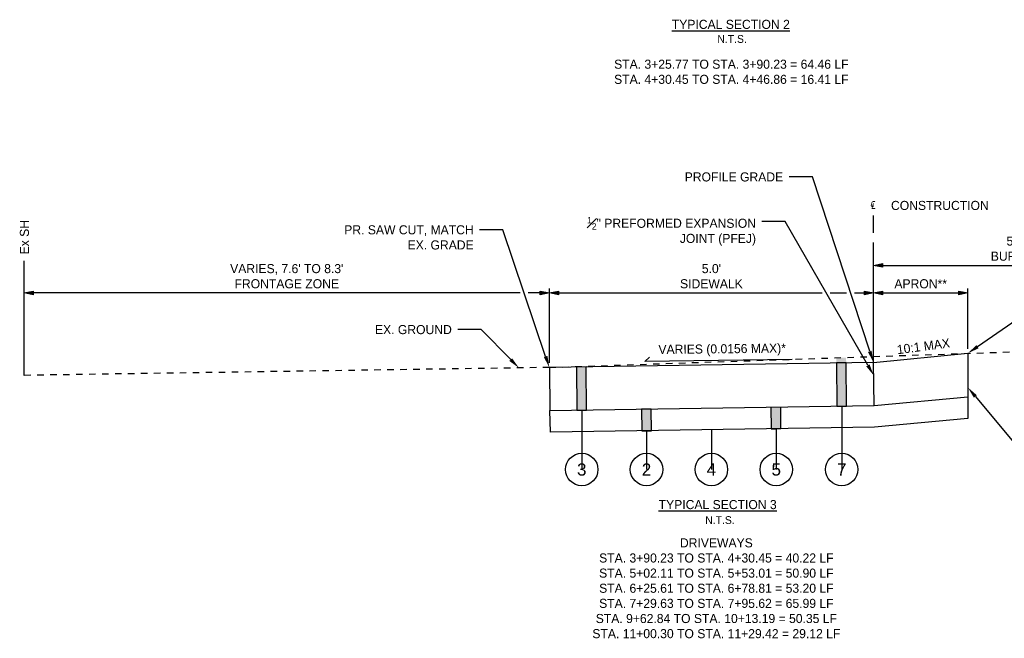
# Model space of a CAD drawing. Header units: feet. Extents: x -648 to -547, y 296 to 316.
# Tile 1 of 3: x -648 to -632, y 296 to 306. Entities that reach past the tile are written whole.
import ezdxf
from ezdxf import colors
from ezdxf.entities.mleader import LeaderData, LeaderLine
from ezdxf.enums import TextEntityAlignment as Align
from ezdxf.math import Vec2, Vec3

# ---------------------------------------------------------------- set-up
doc = ezdxf.new("R2010")
doc.units = ezdxf.units.FT
doc.header["$MEASUREMENT"] = 0
for name, pattern in [('CL', [2, 0.3, -0.15, 1.4, -0.15]), ('cl10', [50, 2.5, -2.5, 40, -2.5, 2.5]), ('OhDOT_USTN2', [0.11, 0.069, -0.041])]:
    doc.linetypes.add(name, pattern=pattern)
for name, color, linetype in [('CL_P_Construction', 7, 'cl10'), ('PV_P_Walk', 231, 'Continuous'), ('RW_X_Right_of_Way', 7, 'Continuous'), ('SH_Text', 7, 'Continuous'), ('XS_P_Finished_Grade', 3, 'Continuous'), ('XS_P_Subgrade', 4, 'Continuous'), ('XS_X_Ground_Line', 3, 'OhDOT_USTN2')]:
    doc.layers.add(name, color=color, linetype=linetype)
doc.styles.add('Slanted-Normal', font='font31.shx', dxfattribs={"height": 0.14})
doc.styles.get("Standard").update_dxf_attribs({"font": 'arial.ttf'})
doc.styles.add('Straight-Normal', font='font30.shx', dxfattribs={"height": 0.14})
doc.dimstyles.new('Dec-2  Slanted', dxfattribs={"dimtxt": 0.14, "dimasz": 0.14, "dimexe": 0.07, "dimexo": 0.07, "dimgap": 0.07, "dimtad": 1, "dimzin": 3, "dimdsep": 46, "dimtxsty": 'Slanted-Normal', "dimblk": 'Dim1', "dimcen": 0, "dimclrd": 95, "dimclre": 95, "dimclrt": 7, "dimazin": 3, "dimtfac": 1, "dimtix": 1, "dimtofl": 0, "dimtmove": 1, "dimatfit": 3, "dimldrblk": 'Dim1', "dimfxl": 1, "dimtolj": 1, "dimtzin": 0, "dimlwd": -1, "dimlwe": -1, "dimarcsym": 0})

# ---------------------------------------------------------------- blocks, each defined once
blk = doc.blocks.new('Dim1')
h = blk.add_hatch(color=4)
h.dxf.hatch_style = 1
h.paths.add_polyline_path([(0, 0), (-1, -0.2), (-1, 0.2)])
at = {"color": 4}
blk.add_lwpolyline([(0, 0), (-1, -0.2), (-1, 0.2), (0, 0)], dxfattribs=at)
blk = doc.blocks.new('*D884')
at = {"layer": 'Defpoints', "color": 0, "transparency": 16777216}
for p in [(-634.39, 301.325), (-634.39, 301.325), (-639.389, 300.175)]:
    blk.add_point(p, dxfattribs=at)
at = {"layer": 'SH_Text', "color": 95, "linetype": 'Continuous', "transparency": 16777216}
for p, q in [((-639.389, 300.245), (-639.389, 301.395)), ((-639.249, 301.325), (-635.18, 301.325)), ((-635.055, 301.325), (-634.805, 301.325)), ((-634.68, 301.325), (-634.53, 301.325))]:
    blk.add_line(p, q, dxfattribs=at)
at = {"layer": 'SH_Text', "color": 95, "transparency": 16777216, "xscale": 0.14, "yscale": 0.14, "zscale": 0.14, "rotation": 180}
blk.add_blockref('Dim1', (-639.389, 301.325), dxfattribs=at)
at = {"layer": 'SH_Text', "color": 95, "transparency": 16777216, "xscale": 0.14, "yscale": 0.14, "zscale": 0.14}
blk.add_blockref('Dim1', (-634.39, 301.325), dxfattribs=at)
at = {"layer": 'SH_Text', "color": 7, "transparency": 16777216, "insert": (-636.889, 301.582), "char_height": 0.14, "attachment_point": 5, "style": 'Slanted-Normal'}
blk.add_mtext("\\A1;5.0'\\PSIDEWALK", dxfattribs=at)
blk = doc.blocks.new('_TagCircle')
at = {"color": 0, "linetype": 'ByBlock', "lineweight": -2, "transparency": 16777216}
blk.add_circle((0, 0), 0.125, dxfattribs=at)
at = {"layer": 'SH_Text', "color": 0, "transparency": 16777216}
blk.add_attdef('TAGNUMBER', text='', height=0.09375, dxfattribs=at).set_placement((0, -0.046875), align=Align.CENTER)
blk = doc.blocks.new('_None')
blk = doc.blocks.new('*D885')
at = {"layer": 'Defpoints', "color": 0, "transparency": 16777216}
for p in [(-634.39, 301.325), (-632.933, 301.325), (-632.933, 300.393)]:
    blk.add_point(p, dxfattribs=at)
at = {"layer": 'SH_Text', "color": 95, "linetype": 'Continuous', "transparency": 16777216}
for p, q in [((-634.25, 301.325), (-633.073, 301.325)), ((-632.933, 300.463), (-632.933, 301.395))]:
    blk.add_line(p, q, dxfattribs=at)
at = {"layer": 'SH_Text', "color": 95, "transparency": 16777216, "xscale": 0.14, "yscale": 0.14, "zscale": 0.14, "rotation": 180}
blk.add_blockref('Dim1', (-634.39, 301.325), dxfattribs=at)
at = {"layer": 'SH_Text', "color": 95, "transparency": 16777216, "xscale": 0.14, "yscale": 0.14, "zscale": 0.14}
blk.add_blockref('Dim1', (-632.933, 301.325), dxfattribs=at)
at = {"layer": 'SH_Text', "color": 7, "transparency": 16777216, "insert": (-633.661, 301.465), "char_height": 0.14, "width": 0.72725, "attachment_point": 5, "style": 'Slanted-Normal'}
blk.add_mtext('\\A1;APRON**', dxfattribs=at)
blk = doc.blocks.new('*D888')
at = {"layer": 'Defpoints', "color": 0, "transparency": 16777216}
for p in [(-647.489, 301.325), (-647.489, 301.325), (-639.389, 300.175)]:
    blk.add_point(p, dxfattribs=at)
at = {"layer": 'SH_Text', "color": 95, "linetype": 'Continuous', "transparency": 16777216}
for p, q in [((-639.84, 301.325), (-647.349, 301.325)), ((-639.529, 301.325), (-639.715, 301.325)), ((-639.389, 300.245), (-639.389, 301.395))]:
    blk.add_line(p, q, dxfattribs=at)
at = {"layer": 'SH_Text', "color": 95, "transparency": 16777216, "xscale": 0.14, "yscale": 0.14, "zscale": 0.14, "rotation": 180}
blk.add_blockref('Dim1', (-647.489, 301.325), dxfattribs=at)
at = {"layer": 'SH_Text', "color": 95, "transparency": 16777216, "xscale": 0.14, "yscale": 0.14, "zscale": 0.14}
blk.add_blockref('Dim1', (-639.389, 301.325), dxfattribs=at)
at = {"layer": 'SH_Text', "color": 7, "transparency": 16777216, "insert": (-643.439, 301.582), "char_height": 0.14, "attachment_point": 5, "style": 'Slanted-Normal'}
blk.add_mtext("\\A1;VARIES, 7.6' TO 8.3'\\PFRONTAGE ZONE", dxfattribs=at)
blk = doc.blocks.new('*D893')
at = {"layer": 'Defpoints', "color": 0, "transparency": 16777216}
for p in [(-629.448, 301.75), (-629.448, 300.599), (-634.39, 300.253)]:
    blk.add_point(p, dxfattribs=at)
at = {"layer": 'SH_Text', "color": 95, "linetype": 'Continuous', "transparency": 16777216}
for p, q in [((-634.39, 300.323), (-634.39, 301.82)), ((-629.448, 300.669), (-629.448, 301.82)), ((-634.25, 301.75), (-631.045, 301.75)), ((-630.92, 301.75), (-629.588, 301.75))]:
    blk.add_line(p, q, dxfattribs=at)
at = {"layer": 'SH_Text', "color": 95, "transparency": 16777216, "xscale": 0.14, "yscale": 0.14, "zscale": 0.14, "rotation": 180}
blk.add_blockref('Dim1', (-634.39, 301.75), dxfattribs=at)
at = {"layer": 'SH_Text', "color": 95, "transparency": 16777216, "xscale": 0.14, "yscale": 0.14, "zscale": 0.14}
blk.add_blockref('Dim1', (-629.448, 301.75), dxfattribs=at)
at = {"layer": 'SH_Text', "color": 7, "transparency": 16777216, "insert": (-631.919, 302.007), "char_height": 0.14, "attachment_point": 5, "style": 'Slanted-Normal'}
blk.add_mtext("\\A1;5.0' (TYP)\\PBUFFER ZONE", dxfattribs=at)

msp = doc.modelspace()

# ---------------------------------------------------------------- hatches: boundary and pattern name
at = {"layer": 'SH_Text'}
h = msp.add_hatch(color=256, dxfattribs=at)
h.dxf.hatch_style = 1
h.paths.add_polyline_path([(-634.811, 300.328), (-634.961, 300.326), (-634.954, 299.578), (-634.879, 299.579), (-634.804, 299.58)])
h = msp.add_hatch(color=256, dxfattribs=at)
h.dxf.hatch_style = 1
h.paths.add_polyline_path([(-638.821, 300.184), (-638.971, 300.182), (-638.964, 299.515), (-638.889, 299.516), (-638.814, 299.517)])
h = msp.add_hatch(color=256, dxfattribs=at)
h.dxf.hatch_style = 1
h.paths.add_polyline_path([(-637.817, 299.533), (-637.967, 299.531), (-637.964, 299.197), (-637.889, 299.198), (-637.814, 299.2)])
h = msp.add_hatch(color=256, dxfattribs=at)
h.dxf.hatch_style = 1
h.paths.add_polyline_path([(-635.819, 299.564), (-635.97, 299.562), (-635.966, 299.228), (-635.891, 299.23), (-635.816, 299.231)])

# ---------------------------------------------------------------- linework, layer by layer
at = {"layer": 'CL_P_Construction', "linetype": 'CL'}
msp.add_lwpolyline([(-634.39, 300.253), (-634.39, 302.518)], dxfattribs=at)
at = {"layer": 'PV_P_Walk'}
msp.add_lwpolyline([(-639.379, 299.509), (-634.379, 299.587), (-634.39, 300.253), (-639.389, 300.175)], close=True, dxfattribs=at)
at = {"layer": 'RW_X_Right_of_Way'}
msp.add_lwpolyline([(-647.489, 300.053), (-647.489, 301.82)], dxfattribs=at)
at = {"layer": 'SH_Text'}
for points in [[(-635.644, 300.298), (-637.918, 300.267), (-637.844, 300.335)], [(-638.814, 299.517), (-638.821, 300.184), (-638.971, 300.182), (-638.964, 299.515), (-638.889, 299.516), (-638.814, 299.517)], [(-634.804, 299.579), (-634.811, 300.247), (-634.961, 300.244), (-634.954, 299.578), (-634.879, 299.579), (-634.804, 299.58)], [(-637.814, 299.199), (-637.817, 299.533), (-637.967, 299.531), (-637.964, 299.197), (-637.889, 299.198), (-637.814, 299.2)], [(-635.97, 299.562), (-635.966, 299.228), (-635.891, 299.23), (-635.816, 299.231)], [(-635.816, 299.23), (-635.819, 299.564)]]:
    msp.add_lwpolyline(points, dxfattribs=at)
at = {"layer": 'XS_P_Finished_Grade'}
for points in [[(-634.39, 300.253), (-632.933, 300.393)], [(-632.933, 300.393), (-632.933, 299.723)], [(-634.379, 299.587), (-632.933, 299.723)]]:
    msp.add_lwpolyline(points, dxfattribs=at)
at = {"layer": 'XS_P_Subgrade'}
for points in [[(-634.379, 299.587), (-632.933, 299.723), (-632.933, 299.389), (-634.374, 299.253)], [(-634.374, 299.253), (-639.373, 299.175), (-639.379, 299.509), (-634.379, 299.587)]]:
    msp.add_lwpolyline(points, dxfattribs=at)
at = {"layer": 'XS_X_Ground_Line'}
for points in [[(-639.389, 300.175), (-629.195, 300.519)], [(-639.389, 300.175), (-647.489, 300.053)]]:
    msp.add_lwpolyline(points, dxfattribs=at)

# ---------------------------------------------------------------- texts
at = {"layer": 'SH_Text', "attachment_point": 1, "style": 'Slanted-Normal'}
for s, insert, char_height, width in [('\\pxqc;{\\LTYPICAL SECTION 2 }', (-638.108, 305.537), 0.14, 3.03685), ('\\pxqc;N.T.S.', (-637.894, 305.302), 0.12, 2.64763), ('\\pxqc;\\PSTA. 3+25.77 TO STA. 3+90.23 = 64.46 LF\\PSTA. 4+30.45 TO STA. 4+46.86 = 16.41 LF', (-639.343, 305.156), 0.14, 5.52232), ('{\\Fmsimplex|c0;\\Q15;℄}', (-634.453, 302.774), 0.14, 0.71965), ('CONSTRUCTION', (-634.119, 302.744), 0.14, 5.40117), ('\\pxqc;{\\LTYPICAL SECTION 3}', (-638.454, 298.13), 0.14, 3.32323), ('\\pxqc;N.T.S.', (-638.081, 297.881), 0.12, 2.64763), ('\\pxqc;\\PDRIVEWAYS \\PSTA. 3+90.23 TO STA. 4+30.45 = 40.22 LF\\PSTA. 5+02.11 TO STA. 5+53.01 = 50.90 LF\\PSTA. 6+25.61 TO STA. 6+78.81 = 53.20 LF\\PSTA. 7+29.63 TO STA. 7+95.62 = 65.99 LF\\PSTA. 9+62.84 TO STA. 10+13.19 = 50.35 LF\\PSTA. 11+00.30 TO STA. 11+29.42 = 29.12 LF', (-639.662, 297.773), 0.14, 5.6982)]:
    msp.add_mtext(s, dxfattribs=dict(at, insert=insert, char_height=char_height, width=width))
at = {"layer": 'SH_Text', "char_height": 0.14}
for s, insert, width, attachment_point, rotation, style in [('Ex SH', (-647.556, 301.919), 7.03789, 1, 90, 'Straight-Normal'), ('VARIES (0.0156 MAX)*', (-636.722, 300.351), 2.45783, 8, 0.6288, 'Slanted-Normal'), ('10:1 MAX', (-634.036, 300.517), 0.90969, 1, 7.5486, 'Slanted-Normal')]:
    msp.add_mtext(s, dxfattribs=dict(at, insert=insert, width=width, attachment_point=attachment_point, rotation=rotation, style=style))

# ---------------------------------------------------------------- dimensions: what is measured, and where the dimension line sits
at = {"layer": 'SH_Text'}
for base, p1, p2, text, picture, middle in [((-629.448, 301.75), (-634.39, 300.253), (-629.448, 300.599), "5.0' (TYP)\\PBUFFER ZONE", '*D893', (-631.919, 302.007)), ((-647.489, 301.325), (-639.389, 300.175), (-647.489, 301.325), "VARIES, 7.6' TO 8.3'\\PFRONTAGE ZONE", '*D888', (-643.439, 301.582)), ((-634.39, 301.325), (-639.389, 300.175), (-634.39, 301.325), "5.0'\\PSIDEWALK", '*D884', (-636.889, 301.582)), ((-632.933, 301.325), (-634.39, 301.325), (-632.933, 300.393), 'APRON**', '*D885', (-633.661, 301.465))]:
    dim = msp.add_linear_dim(base=base, p1=p1, p2=p2, text=text, dimstyle='Dec-2  Slanted', override={"dimpost": "'"}, dxfattribs=at)
    dim.commit()
    dim.dimension.update_dxf_attribs({"geometry": picture, "text_midpoint": middle})

# ---------------------------------------------------------------- leaders
ml = msp.add_multileader_mtext('Standard', dxfattribs=at)
ml.set_content('PROFILE GRADE', color=256, style='Slanted-Normal')
ml.set_leader_properties()
ml.build(insert=Vec2(0, 0))
ml.multileader.update_dxf_attribs({"dogleg_length": 0.36, "arrow_head_size": 0.18})
ctx = ml.context
ctx.base_point, ctx.char_height, ctx.arrow_head_size, ctx.landing_gap_size, ctx.plane_origin = Vec3(-637.452, 303.114), 0.14, 0.18, 0.09, Vec3(-634.39, 300.253)
ctx.text_align_type = 2
notes = []
notes.append((ctx, [(1, (1, 1, 0), (-635.332, 303.114), (-1, 0), 0.36, [(0, [(-634.39, 300.253)], 0, [])])]))
ctx.mtext.insert, ctx.mtext.alignment, ctx.mtext.flow_direction = Vec3(-635.782, 303.184), 3, 5
ml = msp.add_multileader_mtext('Standard', dxfattribs=at)
ml.set_content('CONTRACTOR TO SAWCUT AND TIE INTO EX. EDGE OF PAVEMENT, SEAL JOINT WITH HOT APPLIED JOINT SEALER (ODOT 705.04)', color=256, style='Slanted-Normal')
ml.set_leader_properties()
ml.build(insert=Vec2(0, 0))
ml.multileader.update_dxf_attribs({"dogleg_length": 0.36, "arrow_head_size": 0.18})
ctx = ml.context
ctx.base_point, ctx.char_height, ctx.arrow_head_size, ctx.landing_gap_size, ctx.plane_origin = Vec3(-629.494, 302.535), 0.14, 0.18, 0.09, Vec3(-632.933, 300.393)
notes.append((ctx, [(0, (1, 1, 0), (-629.854, 302.535), (1, 0), 0.36, [(0, [(-632.933, 300.393)], 0, [])])]))
ctx.mtext.insert, ctx.mtext.width, ctx.mtext.flow_direction = Vec3(-629.404, 302.605), 4.66561, 5
ml = msp.add_multileader_mtext('Standard', dxfattribs=at)
ml.set_content('\\A1;{\\H0.7x;\\S1#2;}" PREFORMED EXPANSION JOINT (PFEJ) ', color=256, style='Slanted-Normal')
ml.set_leader_properties()
ml.build(insert=Vec2(0, 0))
ml.multileader.update_dxf_attribs({"dogleg_length": 0.36, "arrow_head_size": 0.18})
ctx = ml.context
ctx.base_point, ctx.char_height, ctx.arrow_head_size, ctx.landing_gap_size, ctx.plane_origin = Vec3(-639.01, 302.427), 0.14, 0.18, 0.09, Vec3(-634.386, 300.052)
ctx.text_align_type = 2
notes.append((ctx, [(0, (1, 1, 0), (-635.751, 302.427), (-1, 0), 0.36, [(0, [(-634.386, 300.052)], 0, [])])]))
ctx.mtext.insert, ctx.mtext.width, ctx.mtext.alignment, ctx.mtext.flow_direction = Vec3(-636.201, 302.497), 2.76956, 3, 5
ml = msp.add_multileader_mtext('Standard', dxfattribs=at)
ml.set_content('PR. SAW CUT, MATCH EX. GRADE', color=256, style='Slanted-Normal')
ml.set_leader_properties()
ml.build(insert=Vec2(0, 0))
ml.multileader.update_dxf_attribs({"dogleg_length": 0.36, "arrow_head_size": 0.18})
ctx = ml.context
ctx.base_point, ctx.char_height, ctx.arrow_head_size, ctx.landing_gap_size, ctx.plane_origin = Vec3(-642.466, 302.298), 0.14, 0.18, 0.09, Vec3(-639.389, 300.175)
ctx.text_align_type = 2
notes.append((ctx, [(0, (1, 1, 0), (-640.106, 302.298), (-1, 0), 0.36, [(0, [(-639.389, 300.175)], 0, [])])]))
ctx.mtext.insert, ctx.mtext.width, ctx.mtext.alignment, ctx.mtext.flow_direction = Vec3(-640.556, 302.368), 2.102, 3, 5
ml = msp.add_multileader_mtext('Standard', dxfattribs=at)
ml.set_content('EX. GROUND', color=256, style='Slanted-Normal')
ml.set_leader_properties()
ml.build(insert=Vec2(0, 0))
ml.multileader.update_dxf_attribs({"dogleg_length": 0.36, "arrow_head_size": 0.18})
ctx = ml.context
ctx.base_point, ctx.char_height, ctx.arrow_head_size, ctx.landing_gap_size, ctx.plane_origin = Vec3(-642.193, 300.759), 0.14, 0.18, 0.09, Vec3(-639.88, 300.146)
ctx.text_align_type = 2
notes.append((ctx, [(0, (1, 1, 0), (-640.443, 300.759), (-1, 0), 0.36, [(0, [(-639.858, 300.168)], 0, [])])]))
ctx.mtext.insert, ctx.mtext.alignment, ctx.mtext.flow_direction = Vec3(-640.893, 300.829), 3, 5
ml = msp.add_multileader_mtext('Standard', dxfattribs=at)
ml.set_content("CONTRACTOR SHALL BACKFILL THE EXCAVATED AREA WHEN THE SAWCUT IS LESS THAN 4' OFF OF THE EDGE OF TRAVEL (I.E. EDGE LINE) AND THE ADJACENT LANE IS OPEN TO TRAFFIC, PER THE REQUIREMENTS OF STANDARD DRAWING MT-101.90.", color=256, style='Slanted-Normal')
ml.set_leader_properties()
ml.build(insert=Vec2(0, 0))
ml.multileader.update_dxf_attribs({"dogleg_length": 0.36, "arrow_head_size": 0.18})
ctx = ml.context
ctx.base_point, ctx.char_height, ctx.arrow_head_size, ctx.landing_gap_size, ctx.plane_origin = Vec3(-631.617, 298.715), 0.14, 0.18, 0.09, Vec3(-632.933, 299.866)
notes.append((ctx, [(0, (1, 1, 0), (-631.977, 298.715), (1, 0), 0.36, [(0, [(-632.933, 299.866)], 0, [])])]))
ctx.mtext.insert, ctx.mtext.width, ctx.mtext.flow_direction = Vec3(-631.527, 298.785), 6.55454, 5
ml = msp.add_multileader_block('Standard', dxfattribs=at)
ml.set_content('_TagCircle', color=256, scale=2)
ml.set_attribute('TAGNUMBER', '3', width=0)
ml.set_leader_properties(color=256)
ml.set_arrow_properties(name='NONE')
ml.build(insert=Vec2(0, 0))
ml.multileader.update_dxf_attribs({"has_dogleg": 0, "text_right_attachment_type": 6, "dogleg_length": 0.36, "arrow_head_size": 0.18, "block_connection_type": 1})
ctx = ml.context
ctx.base_point, ctx.char_height, ctx.arrow_head_size, ctx.landing_gap_size, ctx.plane_origin = Vec3(-638.889, 298.601), 0.18, 0.18, 0.09, Vec3(-638.889, 299.516)
ctx.right_attachment, ctx.attachment_type = 6, 1
notes.append((ctx, [(0, (1, 1, 0), (-639.249, 298.601), (1, 0), 0.36, [(0, [(-638.889, 299.516)], 0, [])])]))
ctx.block.insert = Vec3(-638.889, 298.601)
ml = msp.add_multileader_block('Standard', dxfattribs=at)
ml.set_content('_TagCircle', color=256, scale=2)
ml.set_attribute('TAGNUMBER', '7', width=0)
ml.set_leader_properties(color=256)
ml.set_arrow_properties(name='NONE')
ml.build(insert=Vec2(0, 0))
ml.multileader.update_dxf_attribs({"has_dogleg": 0, "text_right_attachment_type": 6, "dogleg_length": 0.36, "arrow_head_size": 0.18, "block_connection_type": 1})
ctx = ml.context
ctx.base_point, ctx.char_height, ctx.arrow_head_size, ctx.landing_gap_size, ctx.plane_origin = Vec3(-634.879, 298.601), 0.18, 0.18, 0.09, Vec3(-634.879, 299.579)
ctx.right_attachment, ctx.attachment_type = 6, 1
notes.append((ctx, [(0, (1, 1, 0), (-635.239, 298.601), (1, 0), 0.36, [(0, [(-634.879, 299.579)], 0, [])])]))
ctx.block.insert = Vec3(-634.879, 298.601)
ml = msp.add_multileader_block('Standard', dxfattribs=at)
ml.set_content('_TagCircle', color=256, scale=2)
ml.set_attribute('TAGNUMBER', '2', width=0)
ml.set_leader_properties(color=256)
ml.set_arrow_properties(name='NONE')
ml.build(insert=Vec2(0, 0))
ml.multileader.update_dxf_attribs({"has_dogleg": 0, "text_right_attachment_type": 6, "dogleg_length": 0.36, "arrow_head_size": 0.18, "block_connection_type": 1})
ctx = ml.context
ctx.base_point, ctx.char_height, ctx.arrow_head_size, ctx.landing_gap_size, ctx.plane_origin = Vec3(-637.89, 298.601), 0.18, 0.18, 0.09, Vec3(-637.89, 299.198)
ctx.right_attachment, ctx.attachment_type = 6, 1
notes.append((ctx, [(0, (1, 1, 0), (-638.25, 298.601), (1, 0), 0.36, [(0, [(-637.89, 299.198)], 0, [])])]))
ctx.block.insert = Vec3(-637.89, 298.601)
ml = msp.add_multileader_block('Standard', dxfattribs=at)
ml.set_content('_TagCircle', color=256, scale=2)
ml.set_attribute('TAGNUMBER', '4', width=0)
ml.set_leader_properties(color=256)
ml.set_arrow_properties(name='NONE')
ml.build(insert=Vec2(0, 0))
ml.multileader.update_dxf_attribs({"has_dogleg": 0, "text_right_attachment_type": 6, "dogleg_length": 0.36, "arrow_head_size": 0.18, "block_connection_type": 1})
ctx = ml.context
ctx.base_point, ctx.char_height, ctx.arrow_head_size, ctx.landing_gap_size, ctx.plane_origin = Vec3(-636.889, 298.601), 0.18, 0.18, 0.09, Vec3(-636.889, 299.198)
ctx.right_attachment, ctx.attachment_type = 6, 1
notes.append((ctx, [(0, (1, 1, 0), (-637.249, 298.601), (1, 0), 0.36, [(0, [(-636.889, 299.214)], 0, [])])]))
ctx.block.insert = Vec3(-636.889, 298.601)
ml = msp.add_multileader_block('Standard', dxfattribs=at)
ml.set_content('_TagCircle', color=256, scale=2)
ml.set_attribute('TAGNUMBER', '5', width=0)
ml.set_leader_properties(color=256)
ml.set_arrow_properties(name='NONE')
ml.build(insert=Vec2(0, 0))
ml.multileader.update_dxf_attribs({"has_dogleg": 0, "text_right_attachment_type": 6, "dogleg_length": 0.36, "arrow_head_size": 0.18, "block_connection_type": 1})
ctx = ml.context
ctx.base_point, ctx.char_height, ctx.arrow_head_size, ctx.landing_gap_size, ctx.plane_origin = Vec3(-635.889, 298.601), 0.18, 0.18, 0.09, Vec3(-635.889, 299.198)
ctx.right_attachment, ctx.attachment_type = 6, 1
notes.append((ctx, [(0, (1, 1, 0), (-636.249, 298.601), (1, 0), 0.36, [(0, [(-635.89, 299.23)], 0, [])])]))
ctx.block.insert = Vec3(-635.889, 298.601)
for ctx, leaders in notes:
    for number, flags, end, landing, length, lines in leaders:
        leader = LeaderData()
        leader.index, (leader.has_last_leader_line, leader.has_dogleg_vector, leader.attachment_direction) = number, flags
        leader.last_leader_point, leader.dogleg_vector, leader.dogleg_length = Vec3(end), Vec3(landing), length
        for number, points, colour, breaks in lines:
            line = LeaderLine()
            line.index, line.vertices, line.color, line.breaks = number, Vec3.list(points), colors.encode_raw_color(colour), breaks
            leader.lines.append(line)
        ctx.leaders.append(leader)

doc.saveas('drawing.dxf')
